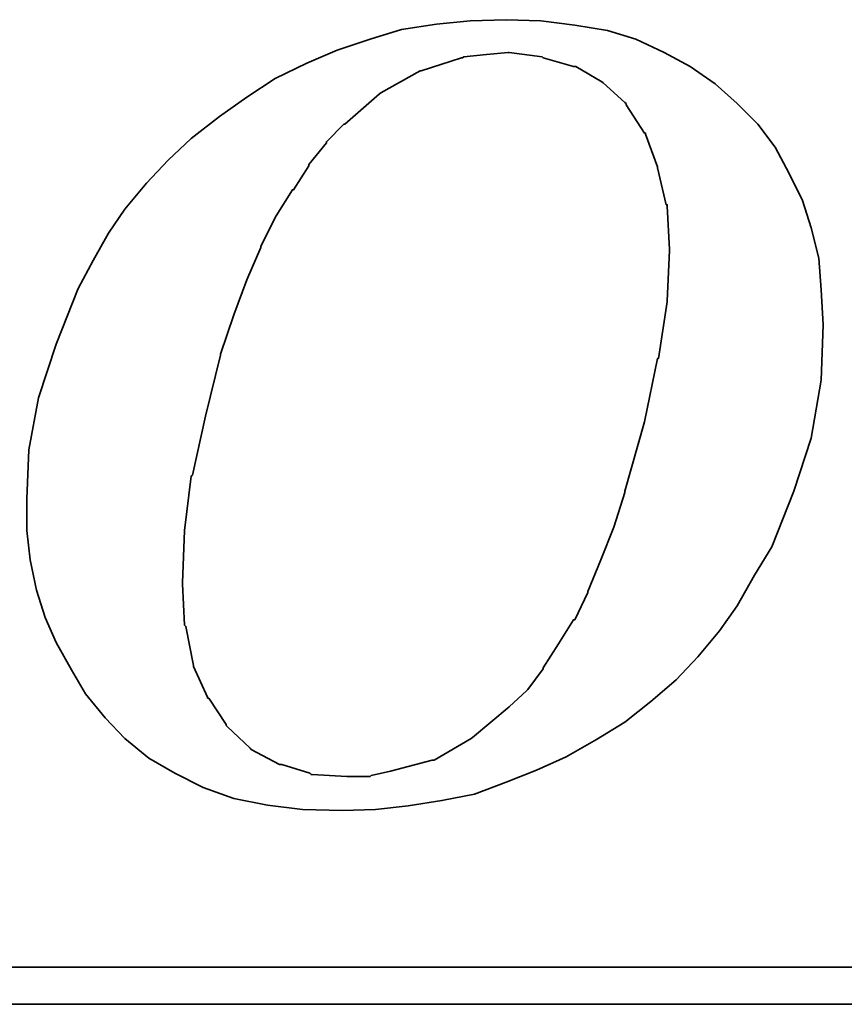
# Model space of a CAD drawing. Header units: inches. Extents: x 5 to 3452, y -735 to 356.
# Tile 42 of 49: x 375.81 to 382.25, y 249.82 to 257.52. Entities that reach past the tile are written whole.
import ezdxf

# ---------------------------------------------------------------- set-up
doc = ezdxf.new("R2010")
doc.units = ezdxf.units.IN
doc.header["$LTSCALE"] = 0.5
doc.layers.add('DIM', color=4, linetype='Continuous')
doc.layers.add('layer 1', color=7, linetype='Continuous')

# ---------------------------------------------------------------- blocks, each defined once
blk = doc.blocks.new('TBI MOTION logo(完整正式版)')
at = {"layer": 'layer 1', "color": 22, "lineweight": 35}
for points, knots in [([(35.79625, -6.98375), (35.79625, -6.98375), (36.23125, -7.43875), (36.23125, -7.43875), (36.23125, -7.43875), (36.23125, -7.43875), (36.75625, -7.87125), (36.75625, -7.87125), (36.75625, -7.87125), (36.75625, -7.87125), (37.33125, -8.20375), (37.33125, -8.20375), (37.33125, -8.20375), (37.33125, -8.20375), (37.95625, -8.51875), (37.95625, -8.51875), (37.95625, -8.51875), (37.95625, -8.51875), (38.62625, -8.75875), (38.62625, -8.75875), (38.62625, -8.75875), (38.62625, -8.75875), (39.37125, -8.90375), (39.37125, -8.90375), (39.37125, -8.90375), (39.37125, -8.90375), (40.14125, -8.99875), (40.14125, -8.99875), (40.14125, -8.99875), (40.14125, -8.99875), (41.02625, -9.02375), (41.02625, -9.02375), (41.02625, -9.02375), (41.02625, -9.02375), (41.74625, -8.99875), (41.74625, -8.99875), (41.74625, -8.99875), (41.74625, -8.99875), (42.46625, -8.92375), (42.46625, -8.92375), (42.46625, -8.92375), (42.46625, -8.92375), (43.21125, -8.80625), (43.21125, -8.80625), (43.21125, -8.80625), (43.21125, -8.80625), (43.93125, -8.66375), (43.93125, -8.66375), (43.93125, -8.66375), (43.93125, -8.66375), (44.62625, -8.39875), (44.62625, -8.39875), (44.62625, -8.39875), (44.62625, -8.39875), (45.29625, -8.13375), (45.29625, -8.13375), (45.29625, -8.13375), (45.29625, -8.13375), (45.94625, -7.84375), (45.94625, -7.84375), (45.94625, -7.84375), (45.94625, -7.84375), (46.61625, -7.46375), (46.61625, -7.46375), (46.61625, -7.46375), (46.61625, -7.46375), (47.24125, -7.07875), (47.24125, -7.07875), (47.24125, -7.07875), (47.24125, -7.07875), (47.81625, -6.62375), (47.81625, -6.62375), (47.81625, -6.62375), (47.81625, -6.62375), (48.36875, -6.14375), (48.36875, -6.14375), (48.36875, -6.14375), (48.36875, -6.14375), (48.84625, -5.64125), (48.84625, -5.64125), (48.84625, -5.64125), (48.84625, -5.64125), (49.32625, -5.06375), (49.32625, -5.06375), (49.32625, -5.06375), (49.32625, -5.06375), (49.71125, -4.51374), (49.71125, -4.51374), (49.71125, -4.51374), (49.71125, -4.51374), (50.09625, -3.83874), (50.09625, -3.83874), (50.09625, -3.83874), (50.09625, -3.83874), (50.48125, -3.21374), (50.48125, -3.21374), (50.48125, -3.21374), (50.48125, -3.21374), (50.96125, -1.99125), (50.96125, -1.99125), (50.96125, -1.99125), (50.96125, -1.99125), (51.34375, -0.81875), (51.34375, -0.81875), (51.34375, -0.81875), (51.34375, -0.81875), (51.56125, 0.45624), (51.56125, 0.45624), (51.56125, 0.45624), (51.56125, 0.45624), (51.60625, 1.67624), (51.60625, 1.67624), (51.60625, 1.67624), (51.60625, 1.67624), (51.56125, 2.44625), (51.56125, 2.44625), (51.56125, 2.44625), (51.56125, 2.44625), (51.51125, 3.14125), (51.51125, 3.14125), (51.51125, 3.14125), (51.51125, 3.14125), (51.34375, 3.81125), (51.34375, 3.81125), (51.34375, 3.81125), (51.34375, 3.81125), (51.15125, 4.41125), (51.15125, 4.41125), (51.15125, 4.41125), (51.15125, 4.41125), (50.86125, 5.01125), (50.86125, 5.01125), (50.86125, 5.01125), (50.86125, 5.01125), (50.55125, 5.58875), (50.55125, 5.58875), (50.55125, 5.58875), (50.55125, 5.58875), (50.16625, 6.09125), (50.16625, 6.09125), (50.16625, 6.09125), (50.16625, 6.09125), (49.71125, 6.54875), (49.71125, 6.54875), (49.71125, 6.54875), (49.71125, 6.54875), (49.23125, 6.98125), (49.23125, 6.98125), (49.23125, 6.98125), (49.23125, 6.98125), (48.67875, 7.36625), (48.67875, 7.36625), (48.67875, 7.36625), (48.67875, 7.36625), (48.10375, 7.67625), (48.10375, 7.67625), (48.10375, 7.67625), (48.10375, 7.67625), (47.48125, 7.96375), (47.48125, 7.96375), (47.48125, 7.96375), (47.48125, 7.96375), (46.85625, 8.15625), (46.85625, 8.15625), (46.85625, 8.15625), (46.85625, 8.15625), (46.13625, 8.27624), (46.13625, 8.27624), (46.13625, 8.27624), (46.13625, 8.27624), (45.39125, 8.37125), (45.39125, 8.37125), (45.39125, 8.37125), (45.39125, 8.37125), (44.62625, 8.39624), (44.62625, 8.39624), (44.62625, 8.39624), (44.62625, 8.39624), (43.83625, 8.37125), (43.83625, 8.37125), (43.83625, 8.37125), (43.83625, 8.37125), (43.09125, 8.30125), (43.09125, 8.30125), (43.09125, 8.30125), (43.09125, 8.30125), (42.32125, 8.18125), (42.32125, 8.18125), (42.32125, 8.18125), (42.32125, 8.18125), (41.62875, 7.96375), (41.62875, 7.96375), (41.62875, 7.96375), (41.62875, 7.96375), (40.90625, 7.72625), (40.90625, 7.72625), (40.90625, 7.72625), (40.90625, 7.72625), (40.23624, 7.43625), (40.23624, 7.43625), (40.23624, 7.43625), (40.23624, 7.43625), (39.54124, 7.10125), (39.54124, 7.10125), (39.54124, 7.10125), (39.54124, 7.10125), (38.91625, 6.69125), (38.91625, 6.69125), (38.91625, 6.69125), (38.91625, 6.69125), (38.31625, 6.26125), (38.31625, 6.26125), (38.31625, 6.26125), (38.31625, 6.26125), (37.69125, 5.78125), (37.69125, 5.78125), (37.69125, 5.78125), (37.69125, 5.78125), (37.18625, 5.30125), (37.18625, 5.30125), (37.18625, 5.30125), (37.18625, 5.30125), (36.70625, 4.79624), (36.70625, 4.79624), (36.70625, 4.79624), (36.70625, 4.79624), (36.23125, 4.22125), (36.23125, 4.22125), (36.23125, 4.22125), (36.23125, 4.22125), (35.87124, 3.69375), (35.87124, 3.69375), (35.87124, 3.69375), (35.87124, 3.69375), (35.53125, 3.09125), (35.53125, 3.09125), (35.53125, 3.09125), (35.53125, 3.09125), (35.19875, 2.47125), (35.19875, 2.47125), (35.19875, 2.47125), (35.19875, 2.47125), (34.71625, 1.24625), (34.71625, 1.24625), (34.71625, 1.24625), (34.71625, 1.24625), (34.33125, 0.06874), (34.33125, 0.06874), (34.33125, 0.06874), (34.33125, 0.06874), (34.11625, -1.07875), (34.11625, -1.07875), (34.11625, -1.07875), (34.11625, -1.07875), (34.07125, -2.15875), (34.07125, -2.15875), (34.07125, -2.15875), (34.07125, -2.15875), (34.07125, -2.85375), (34.07125, -2.85375), (34.07125, -2.85375), (34.07125, -2.85375), (34.14125, -3.50375), (34.14125, -3.50375), (34.14125, -3.50375), (34.14125, -3.50375), (34.28625, -4.17375), (34.28625, -4.17375), (34.28625, -4.17375), (34.28625, -4.17375), (34.47625, -4.77624), (34.47625, -4.77624), (34.47625, -4.77624), (34.47625, -4.77624), (34.71625, -5.32625), (34.71625, -5.32625), (34.71625, -5.32625), (34.71625, -5.32625), (35.05375, -5.92875), (35.05375, -5.92875), (35.05375, -5.92875), (35.05375, -5.92875), (35.36375, -6.45375), (35.36375, -6.45375), (35.36375, -6.45375), (35.36375, -6.45375), (35.79625, -6.98375), (35.79625, -6.98375)], [0, 0, 0, 0, 0.01388889, 0.01388889, 0.01388889, 0.01388889, 0.02777778, 0.02777778, 0.02777778, 0.02777778, 0.04166667, 0.04166667, 0.04166667, 0.04166667, 0.05555556, 0.05555556, 0.05555556, 0.05555556, 0.06944444, 0.06944444, 0.06944444, 0.06944444, 0.08333333, 0.08333333, 0.08333333, 0.08333333, 0.09722222, 0.09722222, 0.09722222, 0.09722222, 0.11111111, 0.11111111, 0.11111111, 0.11111111, 0.125, 0.125, 0.125, 0.125, 0.13888889, 0.13888889, 0.13888889, 0.13888889, 0.15277778, 0.15277778, 0.15277778, 0.15277778, 0.16666667, 0.16666667, 0.16666667, 0.16666667, 0.18055556, 0.18055556, 0.18055556, 0.18055556, 0.19444444, 0.19444444, 0.19444444, 0.19444444, 0.20833333, 0.20833333, 0.20833333, 0.20833333, 0.22222222, 0.22222222, 0.22222222, 0.22222222, 0.23611111, 0.23611111, 0.23611111, 0.23611111, 0.25, 0.25, 0.25, 0.25, 0.26388889, 0.26388889, 0.26388889, 0.26388889, 0.27777778, 0.27777778, 0.27777778, 0.27777778, 0.29166667, 0.29166667, 0.29166667, 0.29166667, 0.30555556, 0.30555556, 0.30555556, 0.30555556, 0.31944444, 0.31944444, 0.31944444, 0.31944444, 0.33333333, 0.33333333, 0.33333333, 0.33333333, 0.34722222, 0.34722222, 0.34722222, 0.34722222, 0.36111111, 0.36111111, 0.36111111, 0.36111111, 0.375, 0.375, 0.375, 0.375, 0.38888889, 0.38888889, 0.38888889, 0.38888889, 0.40277778, 0.40277778, 0.40277778, 0.40277778, 0.41666667, 0.41666667, 0.41666667, 0.41666667, 0.43055556, 0.43055556, 0.43055556, 0.43055556, 0.44444444, 0.44444444, 0.44444444, 0.44444444, 0.45833333, 0.45833333, 0.45833333, 0.45833333, 0.47222222, 0.47222222, 0.47222222, 0.47222222, 0.48611111, 0.48611111, 0.48611111, 0.48611111, 0.5, 0.5, 0.5, 0.5, 0.51388889, 0.51388889, 0.51388889, 0.51388889, 0.52777778, 0.52777778, 0.52777778, 0.52777778, 0.54166667, 0.54166667, 0.54166667, 0.54166667, 0.55555556, 0.55555556, 0.55555556, 0.55555556, 0.56944444, 0.56944444, 0.56944444, 0.56944444, 0.58333333, 0.58333333, 0.58333333, 0.58333333, 0.59722222, 0.59722222, 0.59722222, 0.59722222, 0.61111111, 0.61111111, 0.61111111, 0.61111111, 0.625, 0.625, 0.625, 0.625, 0.63888889, 0.63888889, 0.63888889, 0.63888889, 0.65277778, 0.65277778, 0.65277778, 0.65277778, 0.66666667, 0.66666667, 0.66666667, 0.66666667, 0.68055556, 0.68055556, 0.68055556, 0.68055556, 0.69444444, 0.69444444, 0.69444444, 0.69444444, 0.70833333, 0.70833333, 0.70833333, 0.70833333, 0.72222222, 0.72222222, 0.72222222, 0.72222222, 0.73611111, 0.73611111, 0.73611111, 0.73611111, 0.75, 0.75, 0.75, 0.75, 0.76388889, 0.76388889, 0.76388889, 0.76388889, 0.77777778, 0.77777778, 0.77777778, 0.77777778, 0.79166667, 0.79166667, 0.79166667, 0.79166667, 0.80555556, 0.80555556, 0.80555556, 0.80555556, 0.81944444, 0.81944444, 0.81944444, 0.81944444, 0.83333333, 0.83333333, 0.83333333, 0.83333333, 0.84722222, 0.84722222, 0.84722222, 0.84722222, 0.86111111, 0.86111111, 0.86111111, 0.86111111, 0.875, 0.875, 0.875, 0.875, 0.88888889, 0.88888889, 0.88888889, 0.88888889, 0.90277778, 0.90277778, 0.90277778, 0.90277778, 0.91666667, 0.91666667, 0.91666667, 0.91666667, 0.93055556, 0.93055556, 0.93055556, 0.93055556, 0.94444444, 0.94444444, 0.94444444, 0.94444444, 0.95833333, 0.95833333, 0.95833333, 0.95833333, 0.97222222, 0.97222222, 0.97222222, 0.97222222, 0.98611111, 0.98611111, 0.98611111, 0.98611111, 1, 1, 1, 1]), ([(38.33875, 1.03124), (38.33875, 1.03124), (38.62625, 1.89625), (38.62625, 1.89625), (38.62625, 1.89625), (38.62625, 1.89625), (38.91625, 2.66375), (38.91625, 2.66375), (38.91625, 2.66375), (38.91625, 2.66375), (39.22625, 3.38125), (39.22625, 3.38125), (39.22625, 3.38125), (39.22625, 3.38125), (39.22625, 3.40624), (39.22625, 3.40624), (39.22625, 3.40624), (39.22625, 3.40624), (39.56124, 4.07624), (39.56124, 4.07624), (39.56124, 4.07624), (39.56124, 4.07624), (39.92125, 4.65125), (39.92125, 4.65125), (39.92125, 4.65125), (39.92125, 4.65125), (39.94625, 4.65125), (39.94625, 4.65125), (39.94625, 4.65125), (39.94625, 4.65125), (40.28125, 5.17875), (40.28125, 5.17875), (40.28125, 5.17875), (40.28125, 5.17875), (40.28125, 5.20375), (40.28125, 5.20375), (40.28125, 5.20375), (40.28125, 5.20375), (40.66875, 5.68625), (40.66875, 5.68625), (40.66875, 5.68625), (40.66875, 5.68625), (40.66875, 5.70625), (40.66875, 5.70625), (40.66875, 5.70625), (40.66875, 5.70625), (41.05124, 6.09125), (41.05124, 6.09125), (41.05124, 6.09125), (41.05124, 6.09125), (41.07625, 6.09125), (41.07625, 6.09125), (41.07625, 6.09125), (41.07625, 6.09125), (41.84125, 6.76625), (41.84125, 6.76625), (41.84125, 6.76625), (41.84125, 6.76625), (41.86625, 6.78625), (41.86625, 6.78625), (41.86625, 6.78625), (41.86625, 6.78625), (42.73125, 7.26624), (42.73125, 7.26624), (42.73125, 7.26624), (42.73125, 7.26624), (42.75625, 7.26624), (42.75625, 7.26624), (42.75625, 7.26624), (42.75625, 7.26624), (43.18625, 7.41125), (43.18625, 7.41125), (43.18625, 7.41125), (43.18625, 7.41125), (43.64125, 7.55625), (43.64125, 7.55625), (43.64125, 7.55625), (43.64125, 7.55625), (43.66625, 7.55625), (43.66625, 7.55625), (43.66625, 7.55625), (43.66625, 7.55625), (43.69125, 7.58124), (43.69125, 7.58124), (43.69125, 7.58124), (43.69125, 7.58124), (44.19125, 7.62625), (44.19125, 7.62625), (44.19125, 7.62625), (44.19125, 7.62625), (44.67125, 7.67625), (44.67125, 7.67625), (44.67125, 7.67625), (44.67125, 7.67625), (44.69625, 7.67625), (44.69625, 7.67625), (44.69625, 7.67625), (44.69625, 7.67625), (45.41875, 7.58124), (45.41875, 7.58124), (45.41875, 7.58124), (45.41875, 7.58124), (45.44125, 7.55625), (45.44125, 7.55625), (45.44125, 7.55625), (45.44125, 7.55625), (46.11125, 7.36625), (46.11125, 7.36625), (46.11125, 7.36625), (46.11125, 7.36625), (46.13625, 7.36625), (46.13625, 7.36625), (46.13625, 7.36625), (46.13625, 7.36625), (46.15875, 7.36625), (46.15875, 7.36625), (46.15875, 7.36625), (46.15875, 7.36625), (46.73625, 7.02624), (46.73625, 7.02624), (46.73625, 7.02624), (46.73625, 7.02624), (46.76125, 7.00624), (46.76125, 7.00624), (46.76125, 7.00624), (46.76125, 7.00624), (47.24125, 6.57124), (47.24125, 6.57124), (47.24125, 6.57124), (47.24125, 6.57124), (47.26625, 6.54875), (47.26625, 6.54875), (47.26625, 6.54875), (47.26625, 6.54875), (47.26625, 6.52375), (47.26625, 6.52375), (47.26625, 6.52375), (47.26625, 6.52375), (47.67375, 5.89875), (47.67375, 5.89875), (47.67375, 5.89875), (47.67375, 5.89875), (47.69625, 5.89875), (47.69625, 5.89875), (47.69625, 5.89875), (47.69625, 5.89875), (47.69625, 5.87625), (47.69625, 5.87625), (47.69625, 5.87625), (47.69625, 5.87625), (47.96125, 5.15625), (47.96125, 5.15625), (47.96125, 5.15625), (47.96125, 5.15625), (47.96125, 5.13125), (47.96125, 5.13125), (47.96125, 5.13125), (47.96125, 5.13125), (48.15125, 4.31875), (48.15125, 4.31875), (48.15125, 4.31875), (48.15125, 4.31875), (48.17625, 4.31875), (48.17625, 4.31875), (48.17625, 4.31875), (48.17625, 4.31875), (48.17625, 4.29125), (48.17625, 4.29125), (48.17625, 4.29125), (48.17625, 4.29125), (48.22625, 3.33125), (48.22625, 3.33125), (48.22625, 3.33125), (48.22625, 3.33125), (48.22625, 3.30875), (48.22625, 3.30875), (48.22625, 3.30875), (48.22625, 3.30875), (48.17625, 2.20624), (48.17625, 2.20624), (48.17625, 2.20624), (48.17625, 2.20624), (48.17625, 2.18124), (48.17625, 2.18124), (48.17625, 2.18124), (48.17625, 2.18124), (47.98375, 0.93624), (47.98375, 0.93624), (47.98375, 0.93624), (47.98375, 0.93624), (47.96125, 0.93624), (47.96125, 0.93624), (47.96125, 0.93624), (47.96125, 0.93624), (47.67375, -0.45874), (47.67375, -0.45874), (47.67375, -0.45874), (47.67375, -0.45874), (47.24125, -1.99125), (47.24125, -1.99125), (47.24125, -1.99125), (47.24125, -1.99125), (47.24125, -2.01874), (47.24125, -2.01874), (47.24125, -2.01874), (47.24125, -2.01874), (47.00125, -2.78375), (47.00125, -2.78375), (47.00125, -2.78375), (47.00125, -2.78375), (46.71125, -3.50375), (46.71125, -3.50375), (46.71125, -3.50375), (46.71125, -3.50375), (46.42625, -4.19875), (46.42625, -4.19875), (46.42625, -4.19875), (46.42625, -4.19875), (46.42625, -4.22375), (46.42625, -4.22375), (46.42625, -4.22375), (46.42625, -4.22375), (46.13625, -4.82374), (46.13625, -4.82374), (46.13625, -4.82374), (46.13625, -4.82374), (46.11125, -4.82374), (46.11125, -4.82374), (46.11125, -4.82374), (46.11125, -4.82374), (45.77625, -5.35125), (45.77625, -5.35125), (45.77625, -5.35125), (45.77625, -5.35125), (45.44125, -5.87875), (45.44125, -5.87875), (45.44125, -5.87875), (45.44125, -5.87875), (45.44125, -5.90375), (45.44125, -5.90375), (45.44125, -5.90375), (45.44125, -5.90375), (45.10625, -6.35875), (45.10625, -6.35875), (45.10625, -6.35875), (45.10625, -6.35875), (45.08125, -6.38375), (45.08125, -6.38375), (45.08125, -6.38375), (45.08125, -6.38375), (44.69625, -6.74375), (44.69625, -6.74375), (44.69625, -6.74375), (44.69625, -6.74375), (43.88375, -7.41625), (43.88375, -7.41625), (43.88375, -7.41625), (43.88375, -7.41625), (43.85625, -7.43875), (43.85625, -7.43875), (43.85625, -7.43875), (43.85625, -7.43875), (43.04125, -7.91875), (43.04125, -7.91875), (43.04125, -7.91875), (43.04125, -7.91875), (43.01625, -7.91875), (43.01625, -7.91875), (43.01625, -7.91875), (43.01625, -7.91875), (42.99625, -7.91875), (42.99625, -7.91875), (42.99625, -7.91875), (42.99625, -7.91875), (42.08125, -8.15875), (42.08125, -8.15875), (42.08125, -8.15875), (42.08125, -8.15875), (41.65125, -8.25625), (41.65125, -8.25625), (41.65125, -8.25625), (41.65125, -8.25625), (41.62875, -8.27875), (41.62875, -8.27875), (41.62875, -8.27875), (41.62875, -8.27875), (41.60125, -8.27875), (41.60125, -8.27875), (41.60125, -8.27875), (41.60125, -8.27875), (41.12125, -8.27875), (41.12125, -8.27875), (41.12125, -8.27875), (41.12125, -8.27875), (40.35624, -8.23125), (40.35624, -8.23125), (40.35624, -8.23125), (40.35624, -8.23125), (40.33125, -8.23125), (40.33125, -8.23125), (40.33125, -8.23125), (40.33125, -8.23125), (40.30625, -8.20375), (40.30625, -8.20375), (40.30625, -8.20375), (40.30625, -8.20375), (39.68375, -8.01375), (39.68375, -8.01375), (39.68375, -8.01375), (39.68375, -8.01375), (39.66124, -8.01375), (39.66124, -8.01375), (39.66124, -8.01375), (39.66124, -8.01375), (39.63625, -8.01375), (39.63625, -8.01375), (39.63625, -8.01375), (39.63625, -8.01375), (39.01125, -7.67875), (39.01125, -7.67875), (39.01125, -7.67875), (39.01125, -7.67875), (38.98875, -7.65375), (38.98875, -7.65375), (38.98875, -7.65375), (38.98875, -7.65375), (38.48625, -7.17375), (38.48625, -7.17375), (38.48625, -7.17375), (38.48625, -7.17375), (38.45875, -7.14875), (38.45875, -7.14875), (38.45875, -7.14875), (38.45875, -7.14875), (38.45875, -7.12875), (38.45875, -7.12875), (38.45875, -7.12875), (38.45875, -7.12875), (38.07625, -6.54875), (38.07625, -6.54875), (38.07625, -6.54875), (38.07625, -6.54875), (38.05125, -6.54875), (38.05125, -6.54875), (38.05125, -6.54875), (38.05125, -6.54875), (38.05125, -6.52875), (38.05125, -6.52875), (38.05125, -6.52875), (38.05125, -6.52875), (37.74125, -5.85375), (37.74125, -5.85375), (37.74125, -5.85375), (37.74125, -5.85375), (37.74125, -5.82875), (37.74125, -5.82875), (37.74125, -5.82875), (37.74125, -5.82875), (37.57375, -4.96875), (37.57375, -4.96875), (37.57375, -4.96875), (37.57375, -4.96875), (37.54625, -4.94375), (37.54625, -4.94375), (37.54625, -4.94375), (37.54625, -4.94375), (37.50125, -4.03375), (37.50125, -4.03375), (37.50125, -4.03375), (37.50125, -4.03375), (37.50125, -4.00875), (37.50125, -4.00875), (37.50125, -4.00875), (37.50125, -4.00875), (37.54625, -2.85375), (37.54625, -2.85375), (37.54625, -2.85375), (37.54625, -2.85375), (37.69125, -1.65875), (37.69125, -1.65875), (37.69125, -1.65875), (37.69125, -1.65875), (37.71624, -1.63375), (37.71624, -1.63375), (37.71624, -1.63375), (37.71624, -1.63375), (38.00375, -0.33875), (38.00375, -0.33875), (38.00375, -0.33875), (38.00375, -0.33875), (38.33875, 1.00624), (38.33875, 1.00624), (38.33875, 1.00624), (38.33875, 1.00624), (38.33875, 1.03124), (38.33875, 1.03124)], [0, 0, 0, 0, 0.01010101, 0.01010101, 0.01010101, 0.01010101, 0.02020202, 0.02020202, 0.02020202, 0.02020202, 0.03030303, 0.03030303, 0.03030303, 0.03030303, 0.04040404, 0.04040404, 0.04040404, 0.04040404, 0.05050505, 0.05050505, 0.05050505, 0.05050505, 0.06060606, 0.06060606, 0.06060606, 0.06060606, 0.07070707, 0.07070707, 0.07070707, 0.07070707, 0.08080808, 0.08080808, 0.08080808, 0.08080808, 0.09090909, 0.09090909, 0.09090909, 0.09090909, 0.1010101, 0.1010101, 0.1010101, 0.1010101, 0.11111111, 0.11111111, 0.11111111, 0.11111111, 0.12121212, 0.12121212, 0.12121212, 0.12121212, 0.13131313, 0.13131313, 0.13131313, 0.13131313, 0.14141414, 0.14141414, 0.14141414, 0.14141414, 0.15151515, 0.15151515, 0.15151515, 0.15151515, 0.16161616, 0.16161616, 0.16161616, 0.16161616, 0.17171717, 0.17171717, 0.17171717, 0.17171717, 0.18181818, 0.18181818, 0.18181818, 0.18181818, 0.19191919, 0.19191919, 0.19191919, 0.19191919, 0.2020202, 0.2020202, 0.2020202, 0.2020202, 0.21212121, 0.21212121, 0.21212121, 0.21212121, 0.22222222, 0.22222222, 0.22222222, 0.22222222, 0.23232323, 0.23232323, 0.23232323, 0.23232323, 0.24242424, 0.24242424, 0.24242424, 0.24242424, 0.25252525, 0.25252525, 0.25252525, 0.25252525, 0.26262626, 0.26262626, 0.26262626, 0.26262626, 0.27272727, 0.27272727, 0.27272727, 0.27272727, 0.28282828, 0.28282828, 0.28282828, 0.28282828, 0.29292929, 0.29292929, 0.29292929, 0.29292929, 0.3030303, 0.3030303, 0.3030303, 0.3030303, 0.31313131, 0.31313131, 0.31313131, 0.31313131, 0.32323232, 0.32323232, 0.32323232, 0.32323232, 0.33333333, 0.33333333, 0.33333333, 0.33333333, 0.34343434, 0.34343434, 0.34343434, 0.34343434, 0.35353535, 0.35353535, 0.35353535, 0.35353535, 0.36363636, 0.36363636, 0.36363636, 0.36363636, 0.37373737, 0.37373737, 0.37373737, 0.37373737, 0.38383838, 0.38383838, 0.38383838, 0.38383838, 0.39393939, 0.39393939, 0.39393939, 0.39393939, 0.4040404, 0.4040404, 0.4040404, 0.4040404, 0.41414141, 0.41414141, 0.41414141, 0.41414141, 0.42424242, 0.42424242, 0.42424242, 0.42424242, 0.43434343, 0.43434343, 0.43434343, 0.43434343, 0.44444444, 0.44444444, 0.44444444, 0.44444444, 0.45454545, 0.45454545, 0.45454545, 0.45454545, 0.46464646, 0.46464646, 0.46464646, 0.46464646, 0.47474747, 0.47474747, 0.47474747, 0.47474747, 0.48484848, 0.48484848, 0.48484848, 0.48484848, 0.49494949, 0.49494949, 0.49494949, 0.49494949, 0.50505051, 0.50505051, 0.50505051, 0.50505051, 0.51515152, 0.51515152, 0.51515152, 0.51515152, 0.52525253, 0.52525253, 0.52525253, 0.52525253, 0.53535354, 0.53535354, 0.53535354, 0.53535354, 0.54545455, 0.54545455, 0.54545455, 0.54545455, 0.55555556, 0.55555556, 0.55555556, 0.55555556, 0.56565657, 0.56565657, 0.56565657, 0.56565657, 0.57575758, 0.57575758, 0.57575758, 0.57575758, 0.58585859, 0.58585859, 0.58585859, 0.58585859, 0.5959596, 0.5959596, 0.5959596, 0.5959596, 0.60606061, 0.60606061, 0.60606061, 0.60606061, 0.61616162, 0.61616162, 0.61616162, 0.61616162, 0.62626263, 0.62626263, 0.62626263, 0.62626263, 0.63636364, 0.63636364, 0.63636364, 0.63636364, 0.64646465, 0.64646465, 0.64646465, 0.64646465, 0.65656566, 0.65656566, 0.65656566, 0.65656566, 0.66666667, 0.66666667, 0.66666667, 0.66666667, 0.67676768, 0.67676768, 0.67676768, 0.67676768, 0.68686869, 0.68686869, 0.68686869, 0.68686869, 0.6969697, 0.6969697, 0.6969697, 0.6969697, 0.70707071, 0.70707071, 0.70707071, 0.70707071, 0.71717172, 0.71717172, 0.71717172, 0.71717172, 0.72727273, 0.72727273, 0.72727273, 0.72727273, 0.73737374, 0.73737374, 0.73737374, 0.73737374, 0.74747475, 0.74747475, 0.74747475, 0.74747475, 0.75757576, 0.75757576, 0.75757576, 0.75757576, 0.76767677, 0.76767677, 0.76767677, 0.76767677, 0.77777778, 0.77777778, 0.77777778, 0.77777778, 0.78787879, 0.78787879, 0.78787879, 0.78787879, 0.7979798, 0.7979798, 0.7979798, 0.7979798, 0.80808081, 0.80808081, 0.80808081, 0.80808081, 0.81818182, 0.81818182, 0.81818182, 0.81818182, 0.82828283, 0.82828283, 0.82828283, 0.82828283, 0.83838384, 0.83838384, 0.83838384, 0.83838384, 0.84848485, 0.84848485, 0.84848485, 0.84848485, 0.85858586, 0.85858586, 0.85858586, 0.85858586, 0.86868687, 0.86868687, 0.86868687, 0.86868687, 0.87878788, 0.87878788, 0.87878788, 0.87878788, 0.88888889, 0.88888889, 0.88888889, 0.88888889, 0.8989899, 0.8989899, 0.8989899, 0.8989899, 0.90909091, 0.90909091, 0.90909091, 0.90909091, 0.91919192, 0.91919192, 0.91919192, 0.91919192, 0.92929293, 0.92929293, 0.92929293, 0.92929293, 0.93939394, 0.93939394, 0.93939394, 0.93939394, 0.94949495, 0.94949495, 0.94949495, 0.94949495, 0.95959596, 0.95959596, 0.95959596, 0.95959596, 0.96969697, 0.96969697, 0.96969697, 0.96969697, 0.97979798, 0.97979798, 0.97979798, 0.97979798, 0.98989899, 0.98989899, 0.98989899, 0.98989899, 1, 1, 1, 1]), ([(75.90875, -9.47875), (75.90875, -9.47875), (75.90875, -12.28625), (75.90875, -12.28625), (75.90875, -12.28625), (75.90875, -12.28625), (75.90875, -12.47875), (75.90875, -12.47875), (75.90875, -12.47875), (75.90875, -12.47875), (75.71625, -12.47875), (75.71625, -12.47875), (75.71625, -12.47875), (75.71625, -12.47875), (-88.32875, -12.47875), (-88.32875, -12.47875), (-88.32875, -12.47875), (-88.32875, -12.47875), (-88.32875, -13.29375), (-88.32875, -13.29375), (-88.32875, -13.29375), (-88.32875, -13.29375), (82.89125, -13.29375), (82.89125, -13.29375), (82.89125, -13.29375), (82.89125, -13.29375), (75.90875, -9.47875), (75.90875, -9.47875)], [0, 0, 0, 0, 0.14285714, 0.14285714, 0.14285714, 0.14285714, 0.28571429, 0.28571429, 0.28571429, 0.28571429, 0.42857143, 0.42857143, 0.42857143, 0.42857143, 0.57142857, 0.57142857, 0.57142857, 0.57142857, 0.71428571, 0.71428571, 0.71428571, 0.71428571, 0.85714286, 0.85714286, 0.85714286, 0.85714286, 1, 1, 1, 1])]:
    blk.add_open_spline(points, degree=3, knots=knots, dxfattribs=at)

msp = doc.modelspace()

# ---------------------------------------------------------------- block references
at = {"layer": 'DIM', "color": 7, "xscale": 0.3547348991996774, "yscale": 0.3547348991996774, "zscale": 0.3547348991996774}
msp.add_blockref('TBI MOTION logo(完整正式版)', (363.775, 254.5399), dxfattribs=at)

doc.saveas('drawing.dxf')
